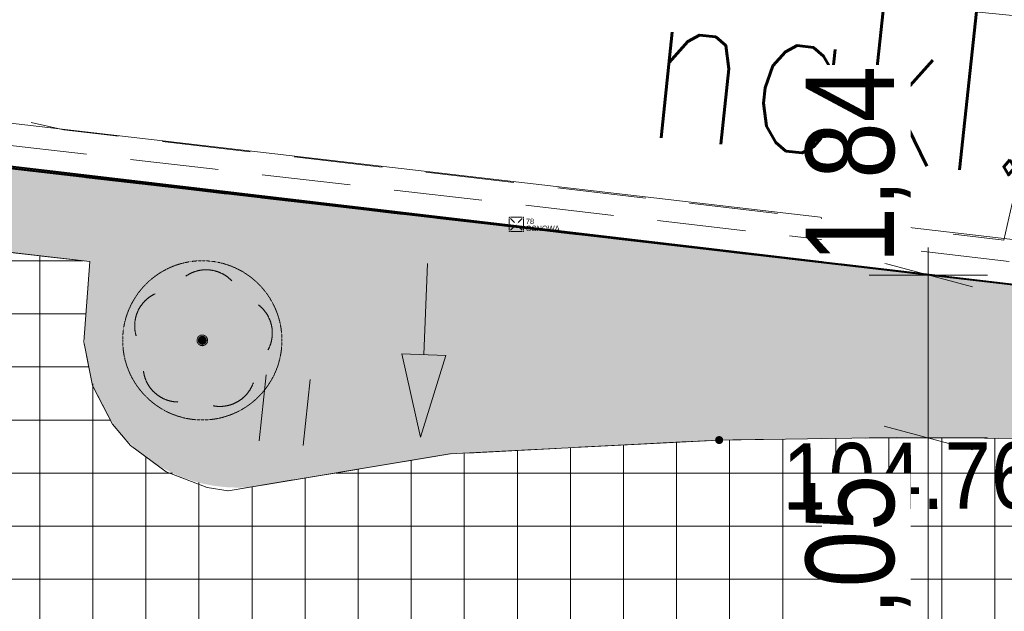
# Model space of a CAD drawing. Header units: millimetres. Extents: x -165388 to 921073, y -295343 to 494042.
# Tile 90 of 117: x 215774 to 226906, y 137038 to 143726. Entities that reach past the tile are written whole.
import ezdxf
from ezdxf.xclip import XClip

# ---------------------------------------------------------------- set-up
doc = ezdxf.new("R2010")
doc.units = ezdxf.units.MM
doc.header["$MEASUREMENT"] = 0
doc.header["$XCLIPFRAME"] = 0
for name, pattern in [('0.5_0.5', [1000, 500, -500]), ('1.0_0.5', [1500, 1000, -500]), ('1.5_0.5', [2000, 1500, -500]), ('DASHED2', [0.47625, 0.3175, -0.15875]), ('Krawędzie ukryte', [2250, 1750, -500]), ('mz1.0_0.5', [1500, 1000, -500]), ('Wipeout_Contour', [1000, 0, -1000])]:
    doc.linetypes.add(name, pattern=pattern)
for name, color, linetype, lineweight in [('20231207_mdcp_Kolska_2-4_6_0_Nr_pióra__1', 7, 'Continuous', 13), ('bg-woz-oz.6640.12006.2023.pge-1_rzut_5_140-Punkty robocze_Nr_pióra__7', 7, 'Continuous', 18), ('bg-woz-oz.6640.12006.2023.pge-1_rzut_5_219-działka ewidencyjna_Nr_pióra__7', 7, 'Continuous', 18), ('bg-woz-oz.6640.12006.2023.pge-1_rzut_5__PKIG-01 RAMKA_Nr_pióra__7', 7, 'Continuous', 18), ('bg-woz-oz.6640.12006.2023.pge-1_rzut_5_blok - kondygnacja podziemna_Nr_pióra__7', 7, 'Continuous', 18), ('bg-woz-oz.6640.12006.2023.pge-1_rzut_5_jezdnia_Nr_pióra__7', 7, 'Continuous', 18), ('bg-woz-oz.6640.12006.2023.pge-1_rzut_5_krawężnik (linia)_Nr_pióra__7', 7, 'Continuous', 18), ('bg-woz-oz.6640.12006.2023.pge-1_rzut_5_murek oporowy (linia)_Nr_pióra__7', 7, 'Continuous', 18), ('bg-woz-oz.6640.12006.2023.pge-1_rzut_5_punkt wysokościowy sztuczny-Atr2_Nr_pióra__7', 7, 'Continuous', 18), ('bg-woz-oz.6640.12006.2023.pge-1_rzut_5_trawnik (powierzchnia) - symbol_Nr_pióra__7', 7, 'Continuous', 18), ('bg-woz-oz.6640.12006.2023.pge-1_rzut_5_trawnik (powierzchnia)_Nr_pióra__7', 7, 'Continuous', 18), ('Zagospodarowanie - Ogólne_Nr_pióra__60', 230, 'Continuous', 40), ('ZD_INNE_Nr_pióra__80', 3, 'Continuous', 20)]:
    doc.layers.add(name, color=color, linetype=linetype, lineweight=lineweight)
for name, color, linetype, lineweight, true_color in [('bg-woz-oz.6640.12006.2023.pge-1_rzut_5_-PKIG-018-leicatrans2-punkty-osnowy_Nr_pióra__3', 7, 'Continuous', 18, 0x959595), ('bg-woz-oz.6640.12006.2023.pge-1_rzut_5_218-kontur użytku gruntowego_Nr_pióra__3', 7, 'Continuous', 18, 0x959595), ('bg-woz-oz.6640.12006.2023.pge-1_rzut_5_drzewo liściaste_Nr_pióra__94', 7, 'Continuous', 18, 0x4b4b4b), ('Zagospodarowanie - Ogólne_Nr_pióra__24', 7, 'Continuous', 20, 0x029e21), ('Zagospodarowanie - Ogólne_Nr_pióra__8', 7, 'Continuous', 35, 0xa80f02), ('ZD_DIM_Nr_pióra__48', 7, 'Continuous', 13, 0xa80f02), ('ZD_INNE_Nr_pióra__4', 7, 'Continuous', 20, 0x029e21), ('ZD_UTWARDZENIA_Nr_pióra__170', 7, 'Continuous', 13, 0x9f9f00), ('ZD_UTWARDZENIA_Nr_pióra__202', 7, 'Continuous', 0, 0xe8e8e8)]:
    doc.layers.add(name, color=color, linetype=linetype, lineweight=lineweight, true_color=true_color)
for name, color, linetype in [('bg-woz-oz.6640.12006.2023.pge-1_rzut_5__PKIG-01 RAMKA', 7, 'Continuous'), ('bg-woz-oz.6640.12006.2023.pge-1_rzut_5_drzewo liściaste', 7, 'Continuous'), ('bg-woz-oz.6640.12006.2023.pge-1_rzut_5_punkt wysokościowy sztuczny', 7, 'Continuous'), ('INW_GEO', 7, 'Continuous'), ('Zagospodarowanie - Ogólne', 7, 'Continuous'), ('ZD_DIM', 7, 'Continuous'), ('ZD_INNE', 7, 'Continuous')]:
    doc.layers.add(name, color=color, linetype=linetype)
doc.styles.add('GENERATED_STYLE_1', font='txt')
doc.styles.add('GENERATED_STYLE_2', font='RomanS.shx')
doc.styles.add('GENERATED_STYLE_4', font='txt')
doc.linetypes.add('450-500k', pattern='A,0,[2,A.01.1_PROJEKT_ZAGOSPODAROWANIA_DZIAŁKI1.Shx,S=39.68254,R=0,X=0,Y=0],-5000,0', length=5000)
doc.linetypes.add('Przerywana kółkami', pattern='A,0,[5,A.01.1_PROJEKT_ZAGOSPODAROWANIA_DZIAŁKI1.Shx,S=28.769841,R=0,X=0,Y=0],-3625,0', length=3625)
doc.dimstyles.new('GENERATED_STYLE__1', dxfattribs={"dimtxt": 1000, "dimasz": 678.571429, "dimexe": 0.18, "dimexo": 20, "dimgap": 0.09, "dimtad": 1, "dimtih": 1, "dimtoh": 1, "dimlfac": 0.001, "dimzin": 0, "dimdsep": 46, "dimtxsty": 'GENERATED_STYLE_4', "dimblk": 'ARROWHEAD_17', "dimblk1": 'ARROWHEAD_17', "dimblk2": 'ARROWHEAD_17', "dimcen": 0.09, "dimclrd": 256, "dimclre": 256, "dimclrt": 256, "dimadec": 0, "dimazin": 0, "dimtfac": 1, "dimtdec": 4, "dimtmove": 0, "dimatfit": 3, "dimfxl": 0, "dimtolj": 1, "dimtzin": 0, "dimarcsym": 0})
doc.dimstyles.new('GENERATED_STYLE__2', dxfattribs={"dimtxt": 1000, "dimasz": 678.571429, "dimexe": 0.18, "dimexo": 20, "dimgap": 0.09, "dimtad": 1, "dimlfac": 0.001, "dimzin": 0, "dimdsep": 46, "dimtxsty": 'GENERATED_STYLE_4', "dimblk": 'ARROWHEAD_17', "dimblk1": 'ARROWHEAD_17', "dimblk2": 'ARROWHEAD_17', "dimcen": 0.09, "dimclrd": 256, "dimclre": 256, "dimclrt": 256, "dimadec": 0, "dimazin": 0, "dimtfac": 1, "dimtdec": 4, "dimtmove": 0, "dimatfit": 3, "dimfxl": 0, "dimtolj": 1, "dimtzin": 0, "dimarcsym": 0})
picture_1 = doc.add_image_def('image1.tif', size_in_pixel=(4961, 3508))

# ---------------------------------------------------------------- blocks, each defined once
blk = doc.blocks.new('Rysunek_2_5', base_point=(-8071116842, -4961354755))
at = {"layer": 'bg-woz-oz.6640.12006.2023.pge-1_rzut_5__PKIG-01 RAMKA', "linetype": 'Continuous', "lineweight": 0, "true_color": 0xfefefe}
h = blk.add_hatch(dxfattribs=at)
h.set_pattern_fill('DOTS_0005', style=0, pattern_type=2)
h.set_pattern_definition([(83.9, (221390, 141412), (-14942, 9579), [0, -15875])])
h.paths.add_polyline_path([(220862, 144593), (220321, 139536), (224463, 139093), (225003, 144150)])
at = {"layer": 'bg-woz-oz.6640.12006.2023.pge-1_rzut_5_drzewo liściaste', "linetype": 'Continuous', "lineweight": 0, "true_color": 0x4b4b4b}
blk.add_hatch(color=251, dxfattribs=at).paths.add_polyline_path([(217888, 140096, 1), (217789, 140107, 1)])
at = {"layer": 'bg-woz-oz.6640.12006.2023.pge-1_rzut_5_punkt wysokościowy sztuczny', "linetype": 'Continuous', "lineweight": 0, "true_color": 0x000000}
blk.add_hatch(color=18, dxfattribs=at).paths.add_polyline_path([(223727, 138969, 1), (223637, 138979, 1)])
at = {"layer": 'bg-woz-oz.6640.12006.2023.pge-1_rzut_5_-PKIG-018-leicatrans2-punkty-osnowy_Nr_pióra__3', "linetype": 'Continuous'}
for p, q in [((221323, 141492), (221367, 141492)), ((221323, 141492), (221367, 141492)), ((221449, 141492), (221329, 141492)), ((221449, 141492), (221329, 141492)), ((221410, 141492), (221454, 141492)), ((221410, 141492), (221454, 141492)), ((221309, 141434), (221309, 141478)), ((221309, 141434), (221309, 141478)), ((221309, 141473), (221309, 141353)), ((221309, 141473), (221309, 141353)), ((221309, 141347), (221309, 141391)), ((221309, 141347), (221309, 141391)), ((221323, 141478), (221367, 141434)), ((221323, 141478), (221367, 141434)), ((221323, 141347), (221367, 141391)), ((221323, 141347), (221367, 141391)), ((221389, 141413), (221389, 141413)), ((221410, 141434), (221454, 141478)), ((221410, 141434), (221454, 141478)), ((221410, 141391), (221454, 141347)), ((221410, 141391), (221454, 141347)), ((221469, 141434), (221469, 141478)), ((221469, 141434), (221469, 141478)), ((221469, 141352), (221469, 141472)), ((221469, 141352), (221469, 141472)), ((221469, 141347), (221469, 141391)), ((221469, 141347), (221469, 141391)), ((221323, 141332), (221367, 141332)), ((221323, 141332), (221367, 141332)), ((221329, 141332), (221449, 141332)), ((221329, 141332), (221449, 141332)), ((221410, 141332), (221454, 141332)), ((221410, 141332), (221454, 141332))]:
    blk.add_line(p, q, dxfattribs=at)
for p in [(221309, 141492), (221469, 141492), (221309, 141332), (221469, 141332)]:
    blk.add_point(p, dxfattribs=at)
at = {"layer": 'bg-woz-oz.6640.12006.2023.pge-1_rzut_5_140-Punkty robocze_Nr_pióra__7', "linetype": 'Continuous'}
blk.add_circle((217839, 140101), 45, dxfattribs=at)
at = {"layer": 'bg-woz-oz.6640.12006.2023.pge-1_rzut_5_218-kontur użytku gruntowego_Nr_pióra__3', "linetype": '0.5_0.5', "flags": 128}
for points in [[(232023, 140145), (200632, 143780)], [(200632, 143780), (232023, 140145)]]:
    blk.add_lwpolyline(points, dxfattribs=at)
at = {"layer": 'bg-woz-oz.6640.12006.2023.pge-1_rzut_5_219-działka ewidencyjna_Nr_pióra__7', "linetype": 'Continuous', "flags": 128}
blk.add_lwpolyline([(232023, 140145), (200632, 143780)], dxfattribs=at)
at = {"layer": 'bg-woz-oz.6640.12006.2023.pge-1_rzut_5__PKIG-01 RAMKA_Nr_pióra__7', "linetype": 'Continuous'}
blk.add_line((221390, 141412), (221390, 141412), dxfattribs=at)
at = {"layer": 'bg-woz-oz.6640.12006.2023.pge-1_rzut_5_blok - kondygnacja podziemna_Nr_pióra__7', "linetype": '1.0_0.5', "flags": 128}
blk.add_lwpolyline([(217038, 182406), (206526, 157150), (207135, 157014), (205886, 154080), (203891, 145292), (216273, 142481), (226900, 141235), (228729, 149316), (234297, 148058), (236863, 159369), (240997, 158435), (242027, 162046), (245249, 176294), (230839, 179423), (224666, 180756), (221571, 181439), (218275, 182123)], close=True, dxfattribs=at)
at = {"layer": 'bg-woz-oz.6640.12006.2023.pge-1_rzut_5_drzewo liściaste_Nr_pióra__94', "linetype": 'Continuous'}
for centre, start, end in [((217881, 140499), 43.1738, 124.6298), ((217474, 140265), 115.2098, 196.4498), ((218230, 140184), 331.3538, 52.5938), ((217570, 139804), 187.1228, 268.7728), ((218038, 139754), 259.0308, 340.6808)]:
    blk.add_arc(centre, 400, start, end, dxfattribs=at)
at = {"layer": 'bg-woz-oz.6640.12006.2023.pge-1_rzut_5_jezdnia_Nr_pióra__7', "linetype": '1.5_0.5', "flags": 128}
blk.add_lwpolyline([(233497, 129367), (233318, 129386), (241651, 125962), (242922, 125242), (230534, 125259), (230540, 124373), (242970, 124372), (242987, 122560), (230546, 122552), (230547, 121717), (244374, 121698), (244383, 124704), (250519, 124712), (250871, 124715), (250644, 128430), (249146, 128530), (246843, 128907), (245876, 129171), (245575, 129273), (245735, 129447), (245988, 129752), (246224, 130079), (246433, 130429), (246611, 130782), (246761, 131148), (246883, 131537), (246964, 131921), (247027, 132316), (247049, 132716), (247042, 133119), (247004, 133516), (246936, 133915), (246836, 134298), (246705, 134674), (246634, 134852), (246461, 135213), (246258, 135567), (246031, 135892), (245782, 136201), (245502, 136492), (245208, 136755), (244881, 136991), (244542, 137208), (244190, 137396), (243825, 137556), (243447, 137687), (243066, 137788), (242679, 137840), (242184, 137913), (241688, 137976), (241193, 138049), (240695, 138102), (240199, 138165), (239703, 138228), (239206, 138281), (238709, 138334), (238212, 138387), (237715, 138440), (237216, 138483), (236718, 138527), (236220, 138570), (235722, 138613), (235223, 138656), (234724, 138689), (234225, 138723), (233726, 138756), (233226, 138789), (232727, 138822), (232227, 138846), (231726, 138869), (231677, 138874), (231176, 138898), (230685, 138910), (230184, 138933), (229683, 138946), (229181, 138960), (228680, 138973), (228179, 138986), (227686, 138989), (227184, 138992), (226681, 138996), (226179, 138999), (225686, 139001), (225183, 138995), (224679, 138988), (224185, 138981), (223682, 138974), (220638, 138817), (218130, 138401), (217892, 138436), (217428, 138616), (217027, 138911), (216822, 139154), (216597, 139590), (216499, 140083), (216566, 140991), (206443, 142163), (205896, 137133), (206187, 132898), (219027, 135509), (221037, 135867), (222619, 135990), (233144, 135851), (234101, 135870), (234598, 135817), (235093, 135744), (235586, 135651), (235861, 135591), (236341, 135469), (236828, 135317), (237293, 135156), (237756, 134966), (238168, 134781), (238606, 134544), (239006, 134239), (239349, 133881), (239627, 133469), (239694, 133341), (239886, 132878), (239995, 132394), (240027, 131938), (240023, 131435), (239912, 130955), (239764, 130608), (239479, 130196), (239120, 129852), (238692, 129607), (238200, 129518), (237708, 129440), (237210, 129383), (236995, 129355), (236499, 129318), (236003, 129290), (235498, 129274), (234996, 129277), (234494, 129291), (233995, 129324)], close=True, dxfattribs=at)
at = {"layer": 'bg-woz-oz.6640.12006.2023.pge-1_rzut_5_krawężnik (linia)_Nr_pióra__7', "linetype": 'Continuous', "flags": 128}
blk.add_lwpolyline([(206443, 142163), (216566, 140991), (216499, 140083), (216597, 139590), (216822, 139154), (217027, 138911), (217428, 138616), (217892, 138436), (218130, 138401), (220638, 138817), (223682, 138974), (224185, 138981), (224679, 138988), (225183, 138995), (225686, 139001), (226179, 138999), (226681, 138996), (227184, 138992)], dxfattribs=at)
at = {"layer": 'bg-woz-oz.6640.12006.2023.pge-1_rzut_5_murek oporowy (linia)_Nr_pióra__7', "linetype": 'Continuous', "flags": 128}
blk.add_lwpolyline([(232000, 140660), (217815, 142306), (200779, 144287)], dxfattribs=at)
at = {"layer": 'bg-woz-oz.6640.12006.2023.pge-1_rzut_5_murek oporowy (linia)_Nr_pióra__7', "linetype": '450-500k', "flags": 128}
blk.add_lwpolyline([(231943, 140163), (217757, 141810), (200721, 143791)], dxfattribs=at)
at = {"layer": 'bg-woz-oz.6640.12006.2023.pge-1_rzut_5_trawnik (powierzchnia) - symbol_Nr_pióra__7', "linetype": 'Continuous'}
for p, q in [((218481, 138966), (218560, 139711)), ((218978, 138912), (219057, 139658))]:
    blk.add_line(p, q, dxfattribs=at)
at = {"layer": 'bg-woz-oz.6640.12006.2023.pge-1_rzut_5_trawnik (powierzchnia)_Nr_pióra__7', "linetype": 'mz1.0_0.5', "flags": 128}
blk.add_lwpolyline([(202708, 142593), (202188, 137821), (202215, 137325), (202316, 137043), (202594, 136631), (202976, 136349), (203426, 136140), (203917, 136027), (204137, 136014), (204635, 136061), (205218, 136250), (205613, 136560), (205860, 136986), (205896, 137133), (206443, 142163), (216566, 140991), (216499, 140083), (216597, 139590), (216822, 139154), (217027, 138911), (217428, 138616), (217892, 138436), (218130, 138401), (220638, 138817), (223682, 138974), (224185, 138981), (224679, 138988), (225183, 138995), (225686, 139001), (226179, 138999), (226681, 138996), (227184, 138992), (227686, 138989), (228179, 138986), (228680, 138973), (229181, 138960), (229683, 138946), (230184, 138933), (230685, 138910), (231176, 138898), (231677, 138874), (231726, 138869), (232227, 138846), (232727, 138822), (233226, 138789), (233726, 138756), (234225, 138723), (234724, 138689), (235223, 138656), (235722, 138613), (236220, 138570), (236718, 138527), (237216, 138483), (237715, 138440), (238212, 138387), (238709, 138334), (239206, 138281), (239703, 138228), (239803, 138217), (239847, 138916), (240809, 138784), (241967, 138519), (243028, 138285), (243966, 137933), (244313, 137796), (244581, 137666), (244847, 137517), (245103, 137369), (245345, 137193), (245513, 137064), (245754, 136877), (245974, 136673), (246182, 136460), (246380, 136237), (246566, 136006), (246782, 135671), (246975, 135319), (247137, 134950), (247278, 134572), (247388, 134189), (247467, 133798), (247525, 133400), (247553, 133004), (247548, 132673), (247525, 132273), (247473, 131877), (247380, 131484), (247269, 131104), (247138, 130726), (246969, 130362), (246780, 130010), (246563, 129671), (246457, 129521), (247706, 129257), (250624, 128895), (250826, 128904), (250757, 134191), (250702, 138290), (231964, 140251), (231972, 140412), (217786, 142058), (202310, 143862)], close=True, dxfattribs=at)
at = {"layer": 'bg-woz-oz.6640.12006.2023.pge-1_rzut_5_-PKIG-018-leicatrans2-punkty-osnowy_Nr_pióra__3', "linetype": 'Continuous', "char_height": 60, "attachment_point": 7, "rotation": 359.9883, "style": 'GENERATED_STYLE_1'}
for s, insert in [('\\A1;{\\fArial|b0|i0|c238|p38;78}', (221497, 141416)), ('\\A1;{\\fArial|b0|i0|c238|p38;OSNOWA}', (221497, 141336))]:
    blk.add_mtext(s, dxfattribs=dict(at, insert=insert))
at = {"layer": 'bg-woz-oz.6640.12006.2023.pge-1_rzut_5__PKIG-01 RAMKA_Nr_pióra__7', "linetype": 'Continuous', "insert": (222779, 142417), "char_height": 1800, "attachment_point": 7, "rotation": 353.9018, "style": 'GENERATED_STYLE_2'}
blk.add_mtext('\\A1;{\\W0.800000x;\\FRomanS.shx;nakl.301}', dxfattribs=at)
at = {"layer": 'bg-woz-oz.6640.12006.2023.pge-1_rzut_5_punkt wysokościowy sztuczny-Atr2_Nr_pióra__7', "linetype": 'Continuous', "insert": (224398, 138176), "char_height": 750, "attachment_point": 7, "rotation": 0.3028, "style": 'GENERATED_STYLE_1'}
blk.add_mtext('\\A1;{\\W0.900000x;\\fArial|b0|i0|c238|p38;104.76}', dxfattribs=at)
blk = doc.blocks.new('Rysunek_3_6', base_point=(188222, 121799))
at = {"layer": '20231207_mdcp_Kolska_2-4_6_0_Nr_pióra__1'}
image = blk.add_image(picture_1, insert=(75928, 59123), size_in_units=(210000, 148500), rotation=-6.09824, dxfattribs=at)
image.set_boundary_path([(-0.5, -0.5), (4960.5, 3507.5)])
blk = doc.blocks.new('Drzewo rzut 19')
at = {"layer": 'Zagospodarowanie - Ogólne_Nr_pióra__24', "linetype": 'DASHED2'}
for radius in [900, 60]:
    blk.add_circle((0, 0), radius, dxfattribs=at)
blk = doc.blocks.new('Linia_6', base_point=(220386, 140968))
at = {"layer": 'ZD_INNE_Nr_pióra__4', "linetype": 'Continuous'}
blk.add_hatch(color=256, dxfattribs=at).paths.add_polyline_path([(220304, 139008), (220593, 139929), (220093, 139950)])
for p, q in [((220386, 140968), (220343, 139940)), ((220304, 139008), (220093, 139950)), ((220093, 139950), (220593, 139929)), ((220304, 139008), (220593, 139929))]:
    blk.add_line(p, q, dxfattribs=at)
blk = doc.blocks.new('*D43')
at = {"layer": 'ZD_DIM_Nr_pióra__48', "linetype": 'Continuous'}
for p, q in [((225546, 139132), (226546, 138864)), ((226716, 138998), (225377, 138998)), ((226046, 135948), (226046, 138998)), ((225546, 136082), (226546, 135814)), ((226716, 135948), (225377, 135948))]:
    blk.add_line(p, q, dxfattribs=at)
at = {"color": 254, "linetype": 'Wipeout_Contour', "lineweight": 0, "ltscale": 1047359.773638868}
blk.add_wipeout([(224911, 133924), (224911, 136592), (223482, 136592), (223482, 133924)], dxfattribs=at).dxf.layer = 'ZD_DIM'
at = {"color": 254, "linetype": 'Wipeout_Contour', "lineweight": 0, "ltscale": 1055885.310236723}
blk.add_wipeout([(225846, 136353), (225846, 138593), (224846, 138593), (224846, 136353)], dxfattribs=at).dxf.layer = 'ZD_DIM'
at = {"layer": 'ZD_DIM_Nr_pióra__48', "insert": (225846, 136353), "char_height": 1000, "attachment_point": 7, "rotation": 90, "style": 'GENERATED_STYLE_4'}
blk.add_mtext('\\A1;{\\fArial Narrow|b0|i0|c238|p34;3,05}', dxfattribs=at)
blk = doc.blocks.new('ARROWHEAD_17')
at = {"color": 0, "linetype": 'Continuous', "lineweight": 0}
for p, q in [((-0.188, -0.7), (0.188, 0.7)), ((0, 0), (-1, 0))]:
    blk.add_line(p, q, dxfattribs=at)
blk = doc.blocks.new('*D44')
at = {"layer": 'ZD_DIM_Nr_pióra__48', "linetype": 'Continuous'}
for p, q in [((226046, 140840), (226046, 141152)), ((226546, 140706), (225546, 140974)), ((226716, 140840), (225377, 140840)), ((226046, 138998), (226046, 140840)), ((225546, 139132), (226546, 138864)), ((226716, 138998), (225377, 138998))]:
    blk.add_line(p, q, dxfattribs=at)
at = {"color": 254, "linetype": 'Wipeout_Contour', "lineweight": 0, "ltscale": 1065626.896051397}
blk.add_wipeout([(225846, 140973), (225846, 143213), (224846, 143213), (224846, 140973)], dxfattribs=at).dxf.layer = 'ZD_DIM'
at = {"layer": 'ZD_DIM_Nr_pióra__48', "insert": (225846, 140973), "char_height": 1000, "attachment_point": 7, "rotation": 90, "style": 'GENERATED_STYLE_4'}
blk.add_mtext('\\A1;{\\fArial Narrow|b0|i0|c238|p34;1,84}', dxfattribs=at)
blk = doc.blocks.new('Linia_13', base_point=(175093, 146840))
at = {"layer": 'Zagospodarowanie - Ogólne_Nr_pióra__60', "linetype": 'Continuous'}
blk.add_line((175093, 146840), (231527, 140203), dxfattribs=at)
blk = doc.blocks.new('*D67')
at = {"layer": 'ZD_DIM_Nr_pióra__48', "linetype": 'Continuous'}
for p, q in [((175364, 149574), (175232, 148241)), ((175481, 149392), (175115, 148423)), ((175298, 148908), (174987, 148939)), ((251010, 141390), (175298, 148908)), ((251076, 142056), (250944, 140723)), ((250827, 140905), (251193, 141874)), ((251321, 141359), (251010, 141390))]:
    blk.add_line(p, q, dxfattribs=at)
at = {"color": 254, "linetype": 'Wipeout_Contour', "lineweight": 0, "ltscale": 1033331.837088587}
blk.add_wipeout([(211741, 145490), (214607, 145205), (214705, 146201), (211840, 146485)], dxfattribs=at).dxf.layer = 'ZD_DIM'
at = {"layer": 'ZD_DIM_Nr_pióra__48', "insert": (211741, 145490), "char_height": 1000, "attachment_point": 7, "rotation": 354.3291, "style": 'GENERATED_STYLE_4'}
blk.add_mtext('\\A1;{\\fArial Narrow|b0|i0|c238|p34;76,08}', dxfattribs=at)
blk = doc.blocks.new('*D73')
at = {"layer": 'ZD_DIM_Nr_pióra__48', "linetype": 'Continuous'}
for p, q in [((179075, 149657), (179075, 150997)), ((250702, 149657), (250702, 150997)), ((179209, 150827), (178941, 149827)), ((250568, 149827), (250836, 150827)), ((179075, 150327), (250702, 150327))]:
    blk.add_line(p, q, dxfattribs=at)
at = {"color": 254, "linetype": 'Wipeout_Contour', "lineweight": 0, "ltscale": 1046953.636759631}
blk.add_wipeout([(212329, 150527), (215209, 150527), (215209, 151527), (212329, 151527)], dxfattribs=at).dxf.layer = 'ZD_DIM'
at = {"layer": 'ZD_DIM_Nr_pióra__48', "insert": (212329, 150527), "char_height": 1000, "attachment_point": 7, "style": 'GENERATED_STYLE_4'}
blk.add_mtext('\\A1;{\\fArial Narrow|b0|i0|c238|p34;71,63}', dxfattribs=at)
at = {"color": 254, "linetype": 'Wipeout_Contour', "lineweight": 0, "ltscale": 1166423.812523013}
blk.add_wipeout([(248328, 150527), (250568, 150527), (250568, 151527), (248328, 151527)], dxfattribs=at).dxf.layer = 'ZD_DIM'
at = {"layer": 'ZD_DIM_Nr_pióra__48', "insert": (248328, 150527), "char_height": 1000, "attachment_point": 7, "style": 'GENERATED_STYLE_4'}
blk.add_mtext('\\A1;{\\fArial Narrow|b0|i0|c238|p34;0,26}', dxfattribs=at)
blk = doc.blocks.new('*D75')
at = {"layer": 'ZD_DIM_Nr_pióra__48', "linetype": 'Continuous'}
for p, q in [((175093, 151657), (175093, 152997)), ((224882, 151657), (224882, 152997)), ((175227, 152827), (174959, 151827)), ((225016, 152827), (224748, 151827)), ((174780, 152327), (175093, 152327)), ((175093, 152327), (224882, 152327))]:
    blk.add_line(p, q, dxfattribs=at)
at = {"color": 254, "linetype": 'Wipeout_Contour', "lineweight": 0, "ltscale": 1007278.455178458}
blk.add_wipeout([(198547, 152527), (201427, 152527), (201427, 153527), (198547, 153527)], dxfattribs=at).dxf.layer = 'ZD_DIM'
at = {"layer": 'ZD_DIM_Nr_pióra__48', "insert": (198547, 152527), "char_height": 1000, "attachment_point": 7, "style": 'GENERATED_STYLE_4'}
blk.add_mtext('\\A1;{\\fArial Narrow|b0|i0|c238|p34;49,79}', dxfattribs=at)
blk = doc.blocks.new('*D76')
at = {"layer": 'ZD_DIM_Nr_pióra__48', "linetype": 'Continuous'}
for p, q in [((224882, 151657), (224882, 152997)), ((230287, 151657), (230287, 152997)), ((225016, 152827), (224748, 151827)), ((230421, 152827), (230153, 151827)), ((224882, 152327), (230287, 152327))]:
    blk.add_line(p, q, dxfattribs=at)
at = {"color": 254, "linetype": 'Wipeout_Contour', "lineweight": 0, "ltscale": 1096996.425386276}
blk.add_wipeout([(226465, 152527), (228705, 152527), (228705, 153527), (226465, 153527)], dxfattribs=at).dxf.layer = 'ZD_DIM'
at = {"layer": 'ZD_DIM_Nr_pióra__48', "insert": (226465, 152527), "char_height": 1000, "attachment_point": 7, "style": 'GENERATED_STYLE_4'}
blk.add_mtext('\\A1;{\\fArial Narrow|b0|i0|c238|p34;5,40}', dxfattribs=at)

msp = doc.modelspace()

# ---------------------------------------------------------------- hatches: boundary and pattern name
at = {"layer": 'ZD_UTWARDZENIA_Nr_pióra__170', "linetype": 'Continuous', "lineweight": 0, "true_color": 0x272700}
h = msp.add_hatch(color=38, dxfattribs=at)
h.paths.add_polyline_path([(232023.429, 140144.557), (175092.593, 146840.409), (166880.642, 125703.183), (166082.524, 103924.73), (167814.055, 103905.918), (168017.667, 106976.422), (167998.981, 109199.769, -0.014053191), (167995.619, 120042.703), (168426.884, 123043.871), (169509.273, 127715.32), (174548.619, 141435.744), (175211.572, 143247.438), (179184.39, 142591.681), (178732.941, 139401.588), (180911.61, 139178.88), (180859.259, 138500.603), (190122.269, 137470.733), (190767.319, 143979.037), (202707.615, 142592.732), (202210.1, 138026.1, 0.411558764), (203426.172, 136139.882, 0.418188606), (205859.844, 136986.134), (206443.151, 142163.464), (208868.804, 141882.623), (216565.927, 140991.454), (216510.559, 140239.294, 0.500317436), (218648.767, 138486.769), (220696.845, 138819.614), (223726.628, 138969.305, -0.023335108), (234428.22, 138709.112), (238539.152, 138352.227), (242678.857, 137839.55, -0.619626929), (245575.233, 129273.384, 0.05909041), (250644.333, 128430.104), (250835.988, 125281.978), (250702.086, 138289.762)])
h.paths.add_polyline_path([(181918.228, 145282.949), (181397.364, 138943.857), (189677.405, 138023.275), (190337.402, 144324.865)], flags=0)
at = {"layer": 'ZD_UTWARDZENIA_Nr_pióra__202', "linetype": 'Continuous'}
h = msp.add_hatch(dxfattribs=at)
h.set_pattern_fill('Siatka_60x60', color=256, style=0, pattern_type=2)
h.set_pattern_definition([(0, (0, 0), (0, 600), []), (90, (0, 0), (-600, 0), [])])
h.paths.add_polyline_path([(167814.055, 103905.918), (168017.667, 106976.422), (167998.981, 109199.769, -0.014053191), (167995.619, 120042.703), (168426.884, 123043.871), (169509.273, 127715.32), (174548.619, 141435.744), (175211.572, 143247.438), (179184.39, 142591.681), (178732.941, 139401.588), (180911.61, 139178.88), (180859.259, 138500.603), (190122.269, 137470.733), (190767.319, 143979.037), (202707.615, 142592.732), (202210.1, 138026.1, 0.411558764), (203426.172, 136139.882, 0.418188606), (205859.844, 136986.134), (206443.151, 142163.464), (208868.804, 141882.623), (216565.927, 140991.454), (216510.559, 140239.294, 0.500317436), (218648.767, 138486.769), (220696.845, 138819.614), (223726.628, 138969.305, -0.023335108), (234428.22, 138709.112), (238539.152, 138352.227), (242678.857, 137839.55, -0.619626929), (245575.233, 129273.384, 0.05909041), (250644.333, 128430.104), (250872.457, 124682.938), (244383.084, 124704.174), (244373.691, 124709.242), (244373.691, 124704.174), (242922.295, 124704.174), (242922.295, 125242.436), (242922.295, 125492.319), (235001.152, 125502.647), (230533.907, 125508.472), (230287.106, 125478.772), (230297.472, 121716.381), (224974.323, 121716.126), (224967.525, 125417.795), (224890.851, 125439.061), (224882.182, 125935.475), (205474.113, 125929.612), (203551.956, 125933.037), (193985.45, 125904.885), (193988.424, 125462.064), (193738.339, 125458.109), (193746.79, 125013.753), (193750.349, 121680.244), (180420.216, 121676.021), (180413.242, 121994.581), (180236.939, 123733.148), (179909.657, 125658.814, 0.238336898), (175615.036, 123020.114, 0.11860309), (174980.654, 120000.419), (174962.483, 111274.718), (174946.977, 103828.427)])
h.paths.add_polyline_path([(205472.6, 129313.856), (221570.093, 129374.104), (221646.369, 131970.694), (221763.889, 131952.859), (221878.56, 133827.303), (233180.627, 133911.549), (233330.899, 132049.854), (233317.852, 129386.167), (234995.782, 129277.298, 0.054069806), (238691.672, 129606.534, 0.171384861), (239806.191, 130706.865, 0.350731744), (238605.668, 134543.609, 0.104600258), (234101.048, 135869.654), (222764.023, 135988.212), (221036.891, 135867.493), (219027.429, 135508.936), (205776.938, 132821.373, 0.364218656), (203926.697, 130846.757, 0.420428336)], flags=0)

# ---------------------------------------------------------------- block references
at = {"layer": 'INW_GEO', "color": 151, "linetype": 'Continuous', "lineweight": 13, "true_color": 0x80c2ff}
ref = msp.add_blockref('Rysunek_2_5', (-8071116841.926, -4961354754.727), dxfattribs=at)
XClip(ref).set_block_clipping_path([(-195425.9394250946, -263123.0086484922), (606609.6817159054, -348810.9449165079), (694192.2923495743, 470958.7517303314), (-107843.3287914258, 556646.6879983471)])
at = {"layer": 'Zagospodarowanie - Ogólne', "color": 252, "linetype": 'DASHED2', "lineweight": 13, "xscale": -1, "zscale": 1000, "rotation": 90}
msp.add_blockref('Drzewo rzut 19', (217838.556, 140101.221), dxfattribs=at)
at = {"layer": 'ZD_INNE', "color": 151, "linetype": 'Continuous', "lineweight": 13, "true_color": 0x80c2ff}
ref = msp.add_blockref('Rysunek_3_6', (188221.593, 121798.6), dxfattribs=at)
XClip(ref).set_block_clipping_path([(75928.0302199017, 59123.2504848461), (284739.4774660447, 36814.2388748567), (300515.1557528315, 184473.9502032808), (91703.7085066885, 206782.9618132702)])
at = {"layer": 'ZD_INNE', "color": 104, "linetype": 'Continuous', "lineweight": 20, "true_color": 0x029e21}
msp.add_blockref('Linia_6', (220386.259, 140968.289), dxfattribs=at)

# ---------------------------------------------------------------- next in the draw order: dimensions: what is measured, and where the dimension line sits
at = {"layer": 'ZD_DIM', "color": 14, "linetype": 'Continuous', "lineweight": 13, "true_color": 0xa80f02}
dim = msp.add_linear_dim(base=(226046.431, 138997.869), p1=(226568.393, 135948.427), p2=(226444.365, 138997.869), angle=90, dimstyle='GENERATED_STYLE__2', dxfattribs=at)
dim.commit()
dim.dimension.update_dxf_attribs({"geometry": '*D43', "text_midpoint": (225346.431, 137683.433), "dimtype": 160, "text_rotation": 90})

# ---------------------------------------------------------------- next in the draw order: dimensions: what is measured, and where the dimension line sits
dim = msp.add_linear_dim(base=(226046.431, 140839.559), p1=(226444.365, 138997.869), p2=(226044.606, 140839.559), angle=90, dimstyle='GENERATED_STYLE__2', dxfattribs=at)
dim.commit()
dim.dimension.update_dxf_attribs({"geometry": '*D44', "text_midpoint": (225346.431, 142303.778), "dimtype": 160, "text_rotation": 90})

# ---------------------------------------------------------------- next in the draw order: linework, layer by layer
at = {"layer": 'Zagospodarowanie - Ogólne_Nr_pióra__8', "linetype": 'Przerywana kółkami'}
msp.add_line((200721.37, 143790.516), (232023.429, 140144.557), dxfattribs=at)
at = {"layer": 'ZD_INNE_Nr_pióra__80', "linetype": 'Krawędzie ukryte'}
msp.add_line((175092.593, 146840.409), (232023.429, 140144.557), dxfattribs=at)

# ---------------------------------------------------------------- next in the draw order: block references
at = {"layer": 'Zagospodarowanie - Ogólne', "color": 230, "linetype": 'Continuous', "lineweight": 40}
msp.add_blockref('Linia_13', (175092.593, 146840.409), dxfattribs=at)

# ---------------------------------------------------------------- next in the draw order: dimensions: what is measured, and where the dimension line sits
at = {"layer": 'ZD_DIM', "color": 14, "linetype": 'Continuous', "lineweight": 13, "true_color": 0xa80f02}
dim = msp.add_linear_dim(base=(175297.885, 148907.796), p1=(250702.086, 138289.762), p2=(175092.593, 146840.409), angle=174.3291066, dimstyle='GENERATED_STYLE__2', dxfattribs=at)
dim.commit()
dim.dimension.update_dxf_attribs({"geometry": '*D67', "text_midpoint": (213491.451, 145818.609), "dimtype": 160, "text_rotation": 354.3291066})

# ---------------------------------------------------------------- next in the draw order: dimensions: what is measured, and where the dimension line sits
dim = msp.add_linear_dim(base=(250702.086, 150326.926), p1=(179075.086, 121675.595), p2=(250702.086, 138289.762), dimstyle='GENERATED_STYLE__1', dxfattribs=at)
dim.commit()
dim.dimension.update_dxf_attribs({"geometry": '*D73', "text_midpoint": (214038.291, 151026.926), "dimtype": 160})

# ---------------------------------------------------------------- next in the draw order: dimensions: what is measured, and where the dimension line sits
dim = msp.add_linear_dim(base=(224882.182, 152326.926), p1=(175092.593, 150742.485), p2=(224882.182, 125935.475), dimstyle='GENERATED_STYLE__1', dxfattribs=at)
dim.commit()
dim.dimension.update_dxf_attribs({"geometry": '*D75', "text_midpoint": (200257.098, 153026.926), "dimtype": 160})

# ---------------------------------------------------------------- next in the draw order: dimensions: what is measured, and where the dimension line sits
dim = msp.add_linear_dim(base=(230287.106, 152326.926), p1=(224882.182, 125935.475), p2=(230287.106, 125502.647), dimstyle='GENERATED_STYLE__1', dxfattribs=at)
dim.commit()
dim.dimension.update_dxf_attribs({"geometry": '*D76', "text_midpoint": (227794.929, 153026.926), "dimtype": 160})

doc.saveas('drawing.dxf')
